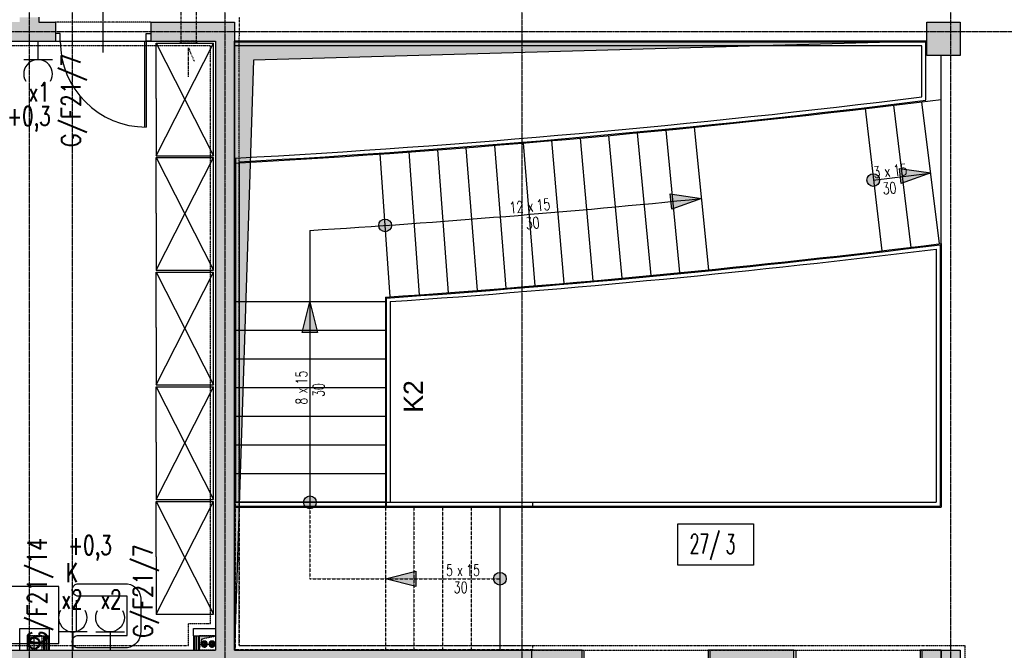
# Model space of a CAD drawing. Extents: x -7228 to 74941, y -112898 to 85621.
# Tile 125 of 256: x 51763 to 52794, y -53009 to -52348. Entities that reach past the tile are written whole.
import ezdxf
from ezdxf.enums import TextEntityAlignment as Align

# ---------------------------------------------------------------- set-up
doc = ezdxf.new("R2010")
doc.units = 0
for name, pattern in [('CENTER', [2, 1.25, -0.25, 0.25, -0.25]), ('DASHDOT', [1, 0.5, -0.25, 0, -0.25]), ('DASHED', [0.75, 0.5, -0.25]), ('DASHED2', [0.375, 0.25, -0.125]), ('DIVIDE', [31.75, 12.7, -6.35, 0, -6.35, 0, -6.35])]:
    doc.linetypes.add(name, pattern=pattern)
doc.layers.get('0').update_dxf_attribs({"color": 101, "linetype": 'CONTINUOUS'})
for name, color, linetype in [('Drz---drzwi', 5, 'CONTINUOUS'), ('E35', 6, 'CONTINUOUS'), ('E50', 3, 'CONTINUOUS'), ('Ele-balustrada', 8, 'CONTINUOUS'), ('Ins-co', 2, 'CONTINUOUS'), ('Ins-kan', 54, 'CONTINUOUS'), ('Ins-went', 141, 'CONTINUOUS'), ('Mco-piony', 10, 'CONTINUOUS'), ('Opis-pom', 6, 'CONTINUOUS'), ('Opis-spadki', 61, 'CONTINUOUS'), ('Opis_pom_ramka', 6, 'CONTINUOUS'), ('Os-osie glowne', 1, 'CENTER'), ('Sc-beton', 7, 'CONTINUOUS'), ('Sc-beton-hatch', 86, 'CONTINUOUS'), ('Sc-cegla pustak-hatch', 8, 'CONTINUOUS'), ('Sc-gk', 120, 'CONTINUOUS'), ('Sc-nadproza kon', 5, 'DASHED2'), ('Sc-silikat', 61, 'CONTINUOUS'), ('Sch-opis', 51, 'CONTINUOUS'), ('Sch-widok', 12, 'CONTINUOUS'), ('Sch-widok-nad', 12, 'DASHED2'), ('Suf-widok', 8, 'CONTINUOUS'), ('W-idok', 8, 'CONTINUOUS'), ('W-otwor-strop', 1, 'CONTINUOUS'), ('Wyp-meble', 155, 'CONTINUOUS')]:
    doc.layers.add(name, color=color, linetype=linetype)
doc.styles.add('KA wymiar', font='romans.shx', dxfattribs={"width": 0.6})
doc.styles.add('ROMANS', font='romans', dxfattribs={"width": 0.85})
doc.styles.add('TYTUL2', font='ARIAL.TTF')
doc.linetypes.add('BATTING', pattern='A,0.0001,-0.1,[134,ltypeshp.shx,S=0.1,R=0,X=-0.1,Y=0],-0.2,[134,ltypeshp.shx,S=0.1,R=180,X=0.1,Y=0],-0.1', length=0.4001)

# ---------------------------------------------------------------- blocks, each defined once
blk = doc.blocks.new('_0630_DRZWI_90')
at = {"ltscale": 7}
for p, q in [((5, 8), (5, 98)), ((6.8, 8), (6.8, 98))]:
    blk.add_line(p, q, dxfattribs=at)
at = {"ltscale": 25}
for p, q in [((50, 19.7), (50, -28.9)), ((5, 8), (0, 8)), ((0, 8), (5, 8)), ((0, 0), (0, 8)), ((5, 0), (0, 0)), ((5, 0), (0, 0)), ((95, 8), (5, 8)), ((5, 8), (5, 0)), ((95, 8), (95, 0)), ((100, 8), (95, 8)), ((95, 0), (100, 0)), ((95, 0), (100, 0)), ((100, 0), (100, 8))]:
    blk.add_line(p, q, dxfattribs=at)
at = {"ltscale": 7}
blk.add_arc((5, 8), 90, 0, 90, dxfattribs=at)
blk = doc.blocks.new('ozn_schody-kółko_d14')
at = {"ltscale": 25}
h = blk.add_hatch(color=256, dxfattribs=at)
edge = h.paths.add_edge_path()
edge.add_arc((0, 0), 3.33, 0, 360)
at = {"ltscale": 7}
blk.add_circle((0, 0), 3.33, dxfattribs=at)
blk = doc.blocks.new('ozn_schody-strzałka8x16')
at = {"ltscale": 25}
blk.add_hatch(color=256, dxfattribs=at).paths.add_polyline_path([(0, 0), (-4, -16), (4, -16)])
blk.add_lwpolyline([(0, 0), (-4, -16), (4, -16)], close=True, dxfattribs=at)
blk = doc.blocks.new('ozn_opis-schodów1-rzut')
at = {"style": 'ROMANS', "width": 0.7}
blk.add_text('x', height=12, dxfattribs=at).set_placement((-3.3, 3))
at = {"ltscale": 25, "style": 'ROMANS', "width": 0.7}
blk.add_attdef('Ilość', text='', height=12, dxfattribs=at).set_placement((-7.7, 3), align=Align.RIGHT)
blk.add_attdef('Wysokość', (6.2, 3), '', height=12, dxfattribs=at)
blk.add_attdef('Długość', text='', height=12, dxfattribs=at).set_placement((0.4, -15), align=Align.CENTER)
blk = doc.blocks.new('_skjdkgjfklhjgflj')
at = {"layer": 'W-idok'}
for p, q in [((-134, 0), (-132, 0)), ((-132, 0), (-132, -13)), ((0, 0), (-2, 0)), ((-2, 0), (-2, -13)), ((-356, 0), (-354, 0)), ((-354, 0), (-354, -13)), ((-222, 0), (-224, 0)), ((-224, 0), (-224, -13))]:
    blk.add_line(p, q, dxfattribs=at)
blk = doc.blocks.new('_opis_pom_metka')
at = {"layer": 'Opis_pom_ramka'}
blk.add_lwpolyline([(-33.13, 0), (32.87, 0), (32.87, -36), (-33.13, -36)], close=True, dxfattribs=at)
at = {"style": 'KA wymiar', "width": 0.6}
blk.add_attdef('KO/', text='', height=16.8, dxfattribs=at).set_placement((3.45, -25.87), align=Align.RIGHT)
blk.add_attdef('NR', (3.8, -26.16), '', height=16.8, dxfattribs=at)
blk = doc.blocks.new('sza016_r')
for p, q in [((60, 60), (0, 60)), ((0, 60), (118, 0)), ((118, 60), (0, 0)), ((0, 60), (0, 0)), ((60, 60), (118, 60)), ((118, 60), (118, 0)), ((0, 0), (118, 0))]:
    blk.add_line(p, q)
blk = doc.blocks.new('A$C59F8734F')
at = {"layer": 'Wyp-meble'}
blk.add_lwpolyline([(946, 3552), (1006, 3552), (1006, 3612), (946, 3612)], close=True, dxfattribs=at)
at = {"layer": 'Wyp-meble', "elevation": -2}
blk.add_lwpolyline([(1077.6, 3601.8), (1025.2, 3601.8, -0.814277), (1025.2, 3614.6), (1077.8, 3614.6, -0.403655), (1091.8, 3596.5), (1091.8, 3565, -0.380123), (1077.8, 3547.5), (1025.2, 3547.5, -0.804356), (1025.2, 3560.6), (1077.5, 3560.6)], format="xyb", close=True, dxfattribs=at)
blk.add_lwpolyline([(1024.3, 3597.6), (1024.3, 3565.1)], dxfattribs=at)
at = {"layer": 'Wyp-meble', "rotation": 90}
for p in [(1168, 4063), (1168, 3943), (1168, 3823), (1168, 3703), (1168, 3583)]:
    blk.add_blockref('sza016_r', p, dxfattribs=at)
blk = doc.blocks.new('g2')
at = {"layer": 'E35'}
blk.add_line((15, 19.3), (-15, 19.3), dxfattribs=at)
blk.add_arc((0, 34.3), 15, 150, 30, dxfattribs=at)
at = {"layer": 'E50'}
blk.add_line((0, 19.3), (0, 0), dxfattribs=at)

msp = doc.modelspace()

# ---------------------------------------------------------------- hatches: boundary and pattern name
at = {"layer": 'Sc-beton-hatch'}
h = msp.add_hatch(dxfattribs=at)
h.set_pattern_fill('ANSI33', color=256, style=0)
h.paths.add_polyline_path([(51487.547, -51608.711), (51427.547, -51608.711), (51427.547, -51668.711), (51447.547, -51668.711), (51447.547, -51628.711), (51487.547, -51628.711)])
h.paths.add_polyline_path([(51822.547, -51608.711), (51722.547, -51608.711), (51722.547, -51628.711), (51762.547, -51628.711), (51762.547, -52190.711), (51782.547, -52190.711), (51782.547, -52038.711), (52169.547, -52038.711), (52169.547, -52018.711), (51782.547, -52018.711), (51782.547, -51628.711), (51822.547, -51628.711)])
h.paths.add_polyline_path([(51447.547, -51939.711), (51427.547, -51939.711), (51427.547, -52039.711), (51447.547, -52039.711)])
h.paths.add_polyline_path([(52347.547, -51608.711), (52268.547, -51608.711), (52268.547, -51628.711), (52347.547, -51628.711)])
h.paths.add_polyline_path([(52787.547, -51608.711), (52687.547, -51608.711), (52687.547, -51628.711), (52727.547, -51628.711), (52727.547, -51827.711), (52747.547, -51827.711), (52747.547, -51628.711), (52787.547, -51628.711)])
h.paths.add_polyline_path([(52807.547, -52018.711), (52747.547, -52018.711), (52747.547, -51927.711), (52727.547, -51927.711), (52727.547, -52018.711), (52599.485, -52018.711), (52599.485, -52038.711), (52807.547, -52038.711)])
h.paths.add_polyline_path([(52499.485, -52018.711), (52269.547, -52018.711), (52269.547, -52038.711), (52499.485, -52038.711)])
h.paths.add_polyline_path([(52747.547, -52350.711), (52712.547, -52350.711), (52712.547, -52385.711), (52747.547, -52385.711)])
h.paths.add_polyline_path([(53417.547, -51508.711), (53397.547, -51508.711), (53397.547, -51608.711), (53347.547, -51608.711), (53347.547, -51628.711), (53397.547, -51628.711), (53397.547, -52018.711), (52907.547, -52018.711), (52907.547, -52038.711), (53397.547, -52038.711), (53397.547, -52438.711), (53417.547, -52438.711)])
h.paths.add_polyline_path([(53439.547, -51508.711), (53419.547, -51508.711), (53419.547, -52278.711), (53439.547, -52278.711)])
h.paths.add_polyline_path([(53417.547, -52708.711), (53397.547, -52708.711), (53397.547, -52778.711), (53417.547, -52778.711)])
h.paths.add_polyline_path([(53417.547, -52858.711), (53397.547, -52858.711), (53397.547, -53008.711), (52967.547, -53008.711), (52967.547, -53028.711), (53397.547, -53028.711), (53397.547, -53068.711), (53417.547, -53068.711)])
h.paths.add_polyline_path([(53417.547, -53168.711), (53397.547, -53168.711), (53397.547, -53208.711), (53417.547, -53208.711)])
h.paths.add_polyline_path([(53417.547, -53308.711), (53397.547, -53308.711), (53397.547, -53573.711), (53417.547, -53573.711)])
h.paths.add_polyline_path([(52747.547, -53008.711), (52727.547, -53008.711), (52727.547, -53028.711), (52727.547, -53323.711), (52707.547, -53323.711), (52707.547, -53343.711), (52747.547, -53343.711)])
h.paths.add_polyline_path([(52727.547, -53008.711), (52707.547, -53008.711), (52707.547, -53028.711), (52727.547, -53028.711)], flags=16)
h.paths.add_polyline_path([(52573.547, -53323.711), (52520.547, -53323.711), (52520.547, -53028.711), (52505.547, -53028.711), (52505.547, -53323.711), (52485.547, -53323.711), (52485.547, -53343.711), (52573.547, -53343.711)])
h.paths.add_polyline_path([(52573.547, -53008.711), (52485.547, -53008.711), (52485.547, -53028.711), (52573.547, -53028.711)])
h.paths.add_polyline_path([(52351.547, -53008.711), (52298.547, -53008.711), (52298.547, -53028.711), (52351.547, -53028.711)], flags=17)
h.paths.add_polyline_path([(52298.547, -53008.711), (51987.547, -53008.711), (51987.547, -52350.711), (51900.047, -52350.711), (51900.047, -52370.711), (51967.547, -52370.711), (51967.547, -53008.711), (51447.547, -53008.711), (51447.547, -52968.711), (51427.547, -52968.711), (51427.547, -53068.711), (51447.547, -53068.711), (51447.547, -53028.711), (51967.547, -53028.711), (51967.547, -53538.711), (51987.547, -53538.711), (51987.547, -53028.711), (52278.547, -53028.711), (52278.547, -53343.711), (52298.547, -53343.711), (52351.547, -53343.711), (52351.547, -53323.711), (52298.547, -53323.711)])
h.paths.add_polyline_path([(51800.047, -52350.711), (51782.547, -52350.711), (51782.547, -52345.711), (51762.547, -52345.711), (51762.547, -52350.711), (51447.547, -52350.711), (51447.547, -52330.711), (51427.547, -52330.711), (51427.547, -52568.711), (51447.547, -52568.711), (51447.547, -52370.711), (51800.047, -52370.711)])
h.paths.add_polyline_path([(51447.547, -52718.711), (51427.547, -52718.711), (51427.547, -52818.711), (51447.547, -52818.711)])
h.paths.add_polyline_path([(51447.547, -53218.711), (51427.547, -53218.711), (51427.547, -53415.711), (51447.547, -53415.711)], flags=17)
h.paths.add_polyline_path([(51447.547, -53505.711), (51427.547, -53505.711), (51427.547, -53548.711), (51447.547, -53548.711)])
h.paths.add_polyline_path([(52024.547, -53758.711), (51447.547, -53758.711), (51447.547, -53698.711), (51427.547, -53698.711), (51427.547, -53778.711), (52024.547, -53778.711)])
h.paths.add_polyline_path([(52787.547, -53758.711), (52174.547, -53758.711), (52174.547, -53778.711), (52727.547, -53778.711), (52727.547, -54010.711), (52747.547, -54010.711), (52747.547, -53778.711), (52787.547, -53778.711)])
h.paths.add_polyline_path([(53025.547, -53758.711), (52922.547, -53758.711), (52922.547, -53778.711), (53025.547, -53778.711)])
h.paths.add_polyline_path([(53244.547, -53758.711), (53150.547, -53758.711), (53150.547, -53778.711), (53244.547, -53778.711)])
h.paths.add_polyline_path([(53417.547, -53723.711), (53397.547, -53723.711), (53397.547, -53758.711), (53349.547, -53758.711), (53349.547, -53778.711), (53397.547, -53778.711), (53397.547, -54383.711), (53417.547, -54383.711)])
h.paths.add_polyline_path([(52747.547, -54110.711), (52727.547, -54110.711), (52727.547, -54305.711), (52747.547, -54305.711)])
h.paths.add_polyline_path([(52747.547, -54405.711), (52727.547, -54405.711), (52727.547, -54508.711), (52314.153, -54508.711, -0.15510336), (52317.392, -54518.903, -0.14834739), (52314.417, -54528.711), (52727.547, -54528.711), (52727.547, -54588.711), (52747.547, -54588.711)])
h.paths.add_polyline_path([(52314.153, -54508.711), (52312.287, -54508.711), (52312.287, -54528.711), (52314.417, -54528.711, 0.14834739), (52317.392, -54518.903, 0.15510336)])
h.paths.add_polyline_path([(52287.287, -54508.711), (52285.327, -54508.711, 0.15510336), (52282.087, -54518.903, 0.14834739), (52285.062, -54528.711), (52287.287, -54528.711)])
h.paths.add_polyline_path([(52285.327, -54508.711), (52218.547, -54508.711), (52218.547, -54528.711), (52285.062, -54528.711, -0.14834739), (52282.087, -54518.903, -0.15510336)])
h.paths.add_polyline_path([(51997.547, -54508.711), (51987.547, -54508.711), (51947.547, -54508.711), (51947.547, -54533.711), (51987.547, -54533.711), (51997.547, -54533.711)])
h.paths.add_polyline_path([(51507.547, -54508.711), (51427.547, -54508.711), (51427.547, -54528.711), (51507.547, -54528.711)])
h.paths.add_polyline_path([(51547.547, -55013.711), (51527.547, -55013.711), (51527.547, -55046.711), (51547.547, -55046.711)])
h.paths.add_polyline_path([(52790.547, -55158.711), (52747.547, -55158.711), (52747.547, -55068.711), (52727.547, -55068.711), (52727.547, -55158.711), (51547.547, -55158.711), (51547.547, -55143.711), (51527.547, -55143.711), (51527.547, -55158.711), (51287.547, -55158.711), (51287.547, -55183.711), (52790.547, -55183.711)])
h.paths.add_polyline_path([(51237.547, -55158.711), (51187.547, -55158.711), (51187.547, -55183.711), (51237.547, -55183.711)])
h.paths.add_polyline_path([(51137.547, -55158.711), (51087.547, -55158.711), (51087.547, -55183.711), (51137.547, -55183.711)])
h.paths.add_polyline_path([(51037.547, -55158.711), (50987.547, -55158.711), (50987.547, -55183.711), (51037.547, -55183.711)])
h.paths.add_polyline_path([(50937.547, -55158.711), (50897.547, -55158.711), (50897.547, -56065.711), (50997.547, -56065.711), (50997.547, -56080.711), (51017.547, -56080.711), (51017.547, -56045.711), (50917.547, -56045.711), (50917.547, -55183.711), (50937.547, -55183.711)])
h.paths.add_polyline_path([(51602.547, -56198.711), (51017.547, -56198.711), (51017.547, -56180.711), (50997.547, -56180.711), (50997.547, -56198.711), (50797.547, -56198.711), (50797.547, -56553.711), (51527.547, -56553.711), (51527.547, -56593.711), (51547.547, -56593.711), (51547.547, -56553.711), (51599.547, -56553.711), (51599.547, -56533.711), (51547.547, -56533.711), (51547.547, -56378.711), (51527.547, -56378.711), (51527.547, -56533.711), (50817.547, -56533.711), (50817.547, -56218.711), (51527.547, -56218.711), (51527.547, -56228.711), (51547.547, -56228.711), (51547.547, -56218.711), (51602.547, -56218.711)])
h.paths.add_polyline_path([(52327.547, -56533.711), (51827.547, -56533.711), (51827.547, -56445.711), (51807.547, -56445.711), (51807.547, -56533.711), (51754.547, -56533.711), (51754.547, -56553.711), (51807.547, -56553.711), (51807.547, -56593.711), (51827.547, -56593.711), (51827.547, -56553.711), (52327.547, -56553.711)])
h.paths.add_polyline_path([(52507.547, -56198.711), (51752.547, -56198.711), (51752.547, -56218.711), (52507.547, -56218.711)])
h.paths.add_polyline_path([(52794.547, -56533.711), (52747.547, -56533.711), (52747.547, -56419.211), (52727.547, -56419.211), (52727.547, -56533.711), (52607.547, -56533.711), (52607.547, -56553.711), (52794.547, -56553.711)])
h.paths.add_polyline_path([(52819.547, -56528.711), (52794.547, -56528.711), (52794.547, -56553.711), (52819.547, -56553.711)])
h.paths.add_polyline_path([(52747.547, -55693.711), (52727.547, -55693.711), (52727.547, -56289.211), (52747.547, -56289.211)])
h.paths.add_polyline_path([(52970.047, -56528.711), (52945.047, -56528.711), (52945.047, -56553.711), (52970.047, -56553.711)])
h.paths.add_polyline_path([(53120.047, -56528.711), (53095.047, -56528.711), (53095.047, -56553.711), (53120.047, -56553.711)])
h.paths.add_polyline_path([(53270.047, -56528.711), (53245.047, -56528.711), (53245.047, -56553.711), (53270.047, -56553.711)])
h.paths.add_polyline_path([(53382.547, -56533.711), (53337.547, -56533.711), (53337.547, -56553.711), (53382.547, -56553.711)])
h.paths.add_polyline_path([(53417.547, -56518.711), (53382.547, -56518.711), (53382.547, -56553.711), (53417.547, -56553.711)])
h.paths.add_polyline_path([(53417.547, -56456.711), (53397.547, -56456.711), (53397.547, -56518.711), (53417.547, -56518.711)])
h.paths.add_polyline_path([(53417.547, -56381.211), (53392.547, -56381.211), (53392.547, -56406.211), (53417.547, -56406.211)])
h.paths.add_polyline_path([(53417.547, -56231.211), (53392.547, -56231.211), (53392.547, -56256.211), (53417.547, -56256.211)])
h.paths.add_polyline_path([(53417.547, -56081.211), (53392.547, -56081.211), (53392.547, -56106.211), (53417.547, -56106.211)])
h.paths.add_polyline_path([(53417.547, -55931.211), (53392.547, -55931.211), (53392.547, -55956.211), (53417.547, -55956.211)])
h.paths.add_polyline_path([(53417.547, -55806.211), (53397.547, -55806.211), (53397.547, -55826.211), (53417.547, -55826.211)])
h.paths.add_polyline_path([(53417.547, -55781.211), (53392.547, -55781.211), (53392.547, -55806.211), (53417.547, -55806.211)])
h.paths.add_polyline_path([(53417.547, -55598.711), (53397.547, -55598.711), (53397.547, -55781.211), (53417.547, -55781.211)])
h.paths.add_polyline_path([(53417.547, -55398.711), (53382.547, -55398.711), (53382.547, -55363.711), (53362.547, -55363.711), (53362.547, -55418.711), (53397.547, -55418.711), (53397.547, -55448.711), (53417.547, -55448.711)])
h.paths.add_polyline_path([(53382.547, -55103.211), (53362.547, -55103.211), (53362.547, -55158.711), (52925.547, -55158.711), (52925.547, -55183.711), (53362.547, -55183.711), (53362.547, -55213.711), (53382.547, -55213.711), (53382.547, -55183.711)])
h.paths.add_polyline_path([(52747.547, -54693.711), (52727.547, -54693.711), (52727.547, -54918.711), (52747.547, -54918.711)])
h.paths.add_polyline_path([(53382.547, -54696.711), (53417.547, -54696.711), (53417.547, -54653.711), (53397.547, -54653.711), (53397.547, -54676.711), (53362.547, -54676.711), (53362.547, -54983.211), (53382.547, -54983.211)])
h.paths.add_polyline_path([(53417.547, -54483.711), (53397.547, -54483.711), (53397.547, -54553.711), (53417.547, -54553.711)])
at = {"layer": 'Sc-cegla pustak-hatch'}
h = msp.add_hatch(dxfattribs=at)
h.set_pattern_fill('ANSI32', color=256, scale=0.5, angle=90, style=0)
h.paths.add_polyline_path([(51447.547, -52310.711), (51427.547, -52310.711), (51427.547, -52330.711), (51447.547, -52330.711)])
h.paths.add_polyline_path([(52347.547, -51628.711), (52329.547, -51628.711), (52329.547, -51827.711), (52347.547, -51827.711)])
h.paths.add_polyline_path([(52472.547, -51947.711), (52347.547, -51947.711), (52347.547, -51927.711), (52329.547, -51927.711), (52329.547, -52018.711), (52347.547, -52018.711), (52347.547, -51965.711), (52454.547, -51965.711), (52454.547, -52018.711), (52472.547, -52018.711)])
h.paths.add_polyline_path([(53066.547, -52038.711), (53048.547, -52038.711), (53048.547, -52090.711), (52985.547, -52090.711), (52985.547, -52038.711), (52967.547, -52038.711), (52967.547, -52113.711), (52985.547, -52113.711), (52985.547, -52108.711), (53066.547, -52108.711)])
h.paths.add_polyline_path([(52985.547, -52213.711), (52967.547, -52213.711), (52967.547, -52888.711), (52985.547, -52888.711), (52985.547, -52758.711), (53397.547, -52758.711), (53397.547, -52740.711), (52985.547, -52740.711)])
h.paths.add_polyline_path([(52985.547, -53028.711), (52967.547, -53028.711), (52967.547, -53108.711), (52985.547, -53108.711)])
h.paths.add_polyline_path([(52985.547, -52988.711), (52967.547, -52988.711), (52967.547, -53008.711), (52985.547, -53008.711)])
h.paths.add_polyline_path([(52985.547, -53208.711), (52967.547, -53208.711), (52967.547, -53538.711), (52985.547, -53538.711), (52985.547, -53511.711), (53067.547, -53511.711), (53067.547, -53519.711), (53059.547, -53519.711), (53059.547, -53538.711), (53397.547, -53538.711), (53397.547, -53520.711), (53077.547, -53520.711), (53077.547, -53493.711), (52985.547, -53493.711)])
h.paths.add_polyline_path([(52296.547, -53510.711), (52278.547, -53510.711), (52278.547, -53520.711), (52095.547, -53520.711), (52095.547, -53252.711), (52077.547, -53252.711), (52077.547, -53520.711), (51987.547, -53520.711), (51987.547, -53538.711), (52278.547, -53538.711), (52278.547, -53581.211), (52296.547, -53581.211)])
h.paths.add_polyline_path([(52296.547, -53343.711), (52278.547, -53343.711), (52278.547, -53410.711), (52296.547, -53410.711)])
h.paths.add_polyline_path([(51967.547, -53520.711), (51942.547, -53520.711), (51942.547, -53538.711), (51967.547, -53538.711)])
h.paths.add_polyline_path([(51842.547, -53520.711), (51447.547, -53520.711), (51447.547, -53538.711), (51842.547, -53538.711)])
h.paths.add_polyline_path([(51445.547, -53778.711), (51427.547, -53778.711), (51427.547, -53898.711), (51445.547, -53898.711)])
h.paths.add_polyline_path([(51445.547, -54048.711), (51427.547, -54048.711), (51427.547, -54113.711), (51445.547, -54113.711)])
h.paths.add_polyline_path([(51445.547, -54263.711), (51427.547, -54263.711), (51427.547, -54328.711), (51445.547, -54328.711)])
h.paths.add_polyline_path([(51445.547, -54478.711), (51427.547, -54478.711), (51427.547, -54508.711), (51445.547, -54508.711)])
h.paths.add_polyline_path([(51445.547, -54528.711), (51427.547, -54528.711), (51427.547, -54543.711), (51445.547, -54543.711)])
h.paths.add_polyline_path([(51445.547, -54693.711), (51427.547, -54693.711), (51427.547, -54758.711), (51445.547, -54758.711)])
h.paths.add_polyline_path([(51445.547, -54908.711), (51427.547, -54908.711), (51427.547, -55031.711), (51527.547, -55031.711), (51527.547, -55013.711), (51445.547, -55013.711)])
h.paths.add_polyline_path([(52352.547, -54886.711), (52296.547, -54886.711), (52296.547, -54536.264, -0.20267676), (52285.062, -54528.711), (52278.547, -54528.711), (52278.547, -54904.711), (52352.547, -54904.711)])
h.paths.add_polyline_path([(52727.547, -54886.711), (52527.547, -54886.711), (52527.547, -54528.711), (52509.547, -54528.711), (52509.547, -54886.711), (52452.547, -54886.711), (52452.547, -54904.711), (52727.547, -54904.711)])
h.paths.add_polyline_path([(52727.547, -54210.711), (52369.547, -54210.711), (52369.547, -54127.711), (52296.547, -54127.711), (52296.547, -53778.711), (52278.547, -53778.711), (52278.547, -54508.711), (52285.327, -54508.711, -0.19581065), (52296.547, -54501.541), (52296.547, -54145.711), (52351.547, -54145.711), (52351.547, -54508.711), (52369.547, -54508.711), (52369.547, -54228.711), (52727.547, -54228.711)])
h.paths.add_polyline_path([(52296.547, -54501.541, 0.15144843), (52287.287, -54506.391), (52296.547, -54506.391)], flags=17)
h.paths.add_polyline_path([(52296.547, -54506.391), (52287.287, -54506.391), (52287.287, -54508.711), (52296.547, -54508.711)], flags=17)
h.paths.add_polyline_path([(52507.547, -55183.711), (52489.547, -55183.711), (52489.547, -55213.711), (52507.547, -55213.711)])
h.paths.add_polyline_path([(52507.547, -55363.711), (52489.547, -55363.711), (52489.547, -56198.711), (52507.547, -56198.711)])
h.paths.add_polyline_path([(52790.547, -55693.711), (52747.547, -55693.711), (52747.547, -55711.711), (52790.547, -55711.711)])
h.paths.add_polyline_path([(53197.547, -55693.711), (52985.547, -55693.711), (52967.547, -55693.711), (52940.547, -55693.711), (52940.547, -55711.711), (53197.547, -55711.711)])
h.paths.add_polyline_path([(52985.547, -55418.711), (53207.547, -55418.711), (53207.547, -55400.711), (52967.547, -55400.711), (52967.547, -55693.711), (52985.547, -55693.711)])
h.paths.add_polyline_path([(53362.547, -55400.711), (53307.547, -55400.711), (53307.547, -55418.711), (53362.547, -55418.711)])
h.paths.add_polyline_path([(52985.547, -55018.711), (52967.547, -55018.711), (52967.547, -55158.711), (52985.547, -55158.711)])
h.paths.add_polyline_path([(52985.547, -54694.711), (53362.547, -54694.711), (53362.547, -54676.711), (52985.547, -54676.711), (52985.547, -54405.711), (52967.547, -54405.711), (52967.547, -54918.711), (52985.547, -54918.711)])
h.paths.add_polyline_path([(53397.547, -54210.711), (53012.547, -54210.711), (53012.547, -54118.711), (52985.547, -54118.711), (52985.547, -54096.711), (52967.547, -54096.711), (52967.547, -54136.711), (52994.547, -54136.711), (52994.547, -54210.711), (52967.547, -54210.711), (52967.547, -54305.711), (52985.547, -54305.711), (52985.547, -54228.711), (53397.547, -54228.711)])
h.paths.add_polyline_path([(52985.547, -53778.711), (52967.547, -53778.711), (52967.547, -54006.711), (52985.547, -54006.711)])
h.paths.add_polyline_path([(52296.547, -53716.211), (52278.547, -53716.211), (52278.547, -53758.711), (52296.547, -53758.711)])
at = {"layer": 'W-otwor-strop'}
msp.add_hatch(color=256, dxfattribs=at).paths.add_polyline_path([(52712.547, -52370.711), (51987.547, -52370.711), (51987.547, -53008.711), (52007.547, -52390.711)])
at = {"layer": 'W-otwor-strop', "linetype": 'DASHDOT', "ltscale": 0.5}
for points in [[(51785.611, -52993.711), (51770.611, -52993.711), (51770.611, -53008.711), (51772.611, -52995.711)], [(51967.547, -52993.711), (51950.547, -52993.711), (51950.547, -53008.711), (51953.547, -52996.711)]]:
    msp.add_hatch(color=256, dxfattribs=at).paths.add_polyline_path(points)

# ---------------------------------------------------------------- linework, layer by layer
at = {"layer": 'Ele-balustrada'}
for points in [[(52711.547, -52371.711), (51987.547, -52371.711)], [(52707.547, -52375.711), (51987.547, -52375.711)], [(52707.547, -52429.087), (52707.547, -52375.711)], [(52711.547, -52432.621), (52711.547, -52371.711)], [(51988.547, -52493.249), (51988.547, -52853.711)], [(51992.547, -52497.036), (51992.547, -52853.711)], [(52726.547, -52583.926), (52726.547, -52857.711)], [(52722.547, -52588.451), (52722.547, -52853.711)], [(52146.547, -52639.782), (52146.547, -52857.711)], [(52150.547, -52643.515), (52150.547, -52853.711)], [(51987.547, -52853.711), (52299.547, -52853.711)], [(51987.547, -52857.711), (52299.547, -52857.711)], [(52299.547, -52853.711), (52299.547, -52857.711)], [(52299.547, -52853.711), (52722.547, -52853.711)], [(52299.547, -52857.711), (52726.547, -52857.711)]]:
    msp.add_lwpolyline(points, dxfattribs=at)
at = {"layer": 'Ele-balustrada', "linetype": 'DASHED', "ltscale": 0.5}
for points in [[(51988.547, -53007.711), (51988.547, -52853.711)], [(51992.547, -52853.711), (51992.547, -53003.711)], [(51992.547, -53003.711), (52299.547, -53003.711)], [(52299.547, -53003.711), (52299.547, -53007.711)], [(51988.547, -53007.711), (52299.547, -53007.711)]]:
    msp.add_lwpolyline(points, dxfattribs=at)
at = {"layer": 'Ele-balustrada'}
for radius, start, end in [(10519.463, 273.13323, 277.0657016), (10523.463, 273.153849, 277.0849476), (10675.463, 273.9369975, 277.0646786), (10679.463, 273.9570318, 277.0403953)]:
    msp.add_arc((51413.575, -41989.511), radius, start, end, dxfattribs=at)
at = {"layer": 'Ins-co'}
for p, q in [((51952.269, -53002.206, 0), (51959.899, -53002.206, 0)), ((51956.084, -52998.391, 0), (51956.084, -53006.021, 0)), ((51960.069, -53002.206, 0), (51967.699, -53002.206, 0)), ((51963.884, -52998.391, 0), (51963.884, -53006.021, 0))]:
    msp.add_line(p, q, dxfattribs=at)
at = {"layer": 'Ins-co', "extrusion": (-9.56682e-14, -1.11852e-20, -1)}
for centre, major_axis, start_param, end_param in [((51956.084, -53002.206, 0), (-2.242, 2.242), 0.78542175, 7.06860705), ((51956.084, -53002.206, 0), (1.584, 1.584), -0.78537458, 5.49781073), ((51956.084, -53002.206, 0), (1.287, 1.287), -0.78537458, 5.49781073), ((51963.884, -53002.206, 0), (-2.242, 2.242), 0.78542175, 7.06860705), ((51963.884, -53002.206, 0), (1.584, 1.584), -0.78537458, 5.49781073), ((51963.884, -53002.206, 0), (1.287, 1.287), -0.78537458, 5.49781073)]:
    msp.add_ellipse(centre, major_axis=major_axis, ratio=1, start_param=start_param, end_param=end_param, dxfattribs=at)
at = {"layer": 'Ins-kan', "linetype": 'Continuous', "ltscale": 0.3}
for p, q in [((51777.616, -53007.617), (51777.616, -52995.017)), ((51783.916, -53001.317), (51771.316, -53001.317))]:
    msp.add_line(p, q, dxfattribs=at)
for radius in [6.3, 5.5]:
    msp.add_circle((51777.616, -53001.317), radius, dxfattribs=at)
at = {"layer": 'Ins-went', "linetype": 'DASHED', "ltscale": 2}
for p, q in [((51931.285, -52135.189), (51931.285, -52370.689)), ((51947.285, -52135.189), (51947.285, -52370.689)), ((51949.035, -52372.689), (51929.535, -52372.689)), ((51931.285, -52370.689), (51947.285, -52370.689)), ((51931.285, -52370.689), (51931.285, -52372.689)), ((51947.285, -52370.689), (51931.285, -52370.689)), ((51947.285, -52370.689), (51947.285, -52372.689))]:
    msp.add_line(p, q, dxfattribs=at)
msp.add_lwpolyline([(51939.285, -52407.927), (51939.285, -52377.689), (51945.307, -52391.703)], dxfattribs=at)
at = {"layer": 'Mco-piony', "linetype": 'DASHED', "ltscale": 0.5}
msp.add_line((51973.113, -52999.505, 0), (51973.113, -52999.505, 0), dxfattribs=at)
at = {"layer": 'Opis-spadki'}
for points in [[(52656.626, -52516.174), (52716.17, -52508.789)], [(52066.547, -52568.842), (52066.547, -52857.711)]]:
    msp.add_lwpolyline(points, dxfattribs=at)
at = {"layer": 'Opis-spadki', "linetype": 'DASHED', "ltscale": 0.5}
for points in [[(52066.547, -52857.711), (52066.547, -52933.711)], [(52066.547, -52933.711), (52265.547, -52933.711)]]:
    msp.add_lwpolyline(points, dxfattribs=at)
at = {"layer": 'Opis-spadki'}
msp.add_arc((51413.575, -41989.511), 10599.463, 273.5319004, 275.7556579, dxfattribs=at)
at = {"layer": 'Os-osie glowne'}
for points in [[(51772.547, -51086.711), (51772.547, -57133.711)], [(51817.547, -51086.711), (51817.547, -57063.711)], [(51977.547, -51086.711), (51977.547, -57063.711)], [(52288.547, -51086.711), (52288.547, -57063.711)], [(52737.547, -51086.711), (52737.547, -57063.711)], [(50525.547, -52360.711), (62792.547, -52360.711)]]:
    msp.add_lwpolyline(points, dxfattribs=at)
at = {"layer": 'Sc-beton'}
for points in [[(51782.547, -52345.711), (51782.547, -52350.711)], [(51782.547, -52350.711), (51800.047, -52350.711)], [(51800.047, -52350.711), (51800.047, -52370.711)], [(51900.047, -52350.711), (51987.547, -52350.711)], [(51900.047, -52350.711), (51900.047, -52370.711)], [(51987.547, -52350.711), (51987.547, -53008.711)], [(51447.547, -52370.711), (51800.047, -52370.711)], [(51900.047, -52370.711), (51967.547, -52370.711)], [(51967.547, -52370.711), (51967.547, -53008.711)], [(51447.547, -53008.711), (51967.547, -53008.711)], [(51987.547, -53008.711), (52298.547, -53008.711)], [(52727.547, -53008.711), (52747.547, -53008.711)], [(52727.547, -53008.711), (52727.547, -53323.711)], [(52747.547, -53008.711), (52747.547, -53343.711)]]:
    msp.add_lwpolyline(points, dxfattribs=at)
for points in [[(52712.547, -52350.711), (52747.547, -52350.711), (52747.547, -52385.711), (52712.547, -52385.711)], [(52351.547, -53008.711), (52298.547, -53008.711), (52298.547, -53028.711), (52351.547, -53028.711)], [(52485.547, -53028.711), (52573.547, -53028.711), (52573.547, -53008.711), (52485.547, -53008.711)], [(52727.547, -53008.711), (52707.547, -53008.711), (52707.547, -53028.711), (52727.547, -53028.711)]]:
    msp.add_lwpolyline(points, close=True, dxfattribs=at)
at = {"layer": 'Sc-gk'}
for p, q in [((51944.547, -52993.711), (51944.547, -53008.711)), ((51945.747, -52993.711), (51945.747, -53008.711)), ((51949.347, -52993.711), (51949.347, -53008.711)), ((51950.547, -52993.711), (51950.547, -53008.711))]:
    msp.add_line(p, q, dxfattribs=at)
at = {"layer": 'Sc-gk', "linetype": 'BATTING', "ltscale": 0.09}
msp.add_line((51947.547, -52993.711), (51947.547, -53008.711), dxfattribs=at)
at = {"layer": 'Sc-gk'}
for points in [[(51787.611, -52993.711), (51787.611, -53008.711)], [(51788.811, -52993.711), (51788.811, -53008.711)], [(51792.411, -52993.711), (51792.411, -53008.711)], [(51793.611, -52993.711), (51793.611, -53008.711)]]:
    msp.add_lwpolyline(points, dxfattribs=at)
at = {"layer": 'Sc-gk', "linetype": 'BATTING', "ltscale": 0.09}
msp.add_lwpolyline([(51790.611, -52993.711), (51790.611, -53008.711)], dxfattribs=at)
at = {"layer": 'Sc-nadproza kon', "linetype": 'DASHDOT', "ltscale": 0.5}
for points in [[(51900.047, -52350.711), (51800.047, -52350.711)], [(52298.547, -53008.711), (52727.547, -53008.711)]]:
    msp.add_lwpolyline(points, dxfattribs=at)
at = {"layer": 'Sc-silikat'}
for p, q in [((51762.611, -53008.711), (51762.611, -52985.711)), ((51762.611, -52985.711), (51793.611, -52985.711)), ((51793.611, -52985.711), (51793.611, -52993.711)), ((51944.547, -52993.711), (51944.547, -52985.711)), ((51944.547, -52985.711), (51967.547, -52985.711)), ((51770.611, -53008.711), (51770.611, -52993.711)), ((51770.611, -52993.711), (51793.611, -52993.711)), ((51944.547, -52993.711), (51967.547, -52993.711))]:
    msp.add_line(p, q, dxfattribs=at)
at = {"layer": 'Sch-widok'}
for points in [[(52712.547, -52370.711), (51987.547, -52370.711)], [(52727.547, -52431.628), (52727.547, -52385.711)], [(52677.817, -52437.765), (52695.836, -52586.679)], [(52726.059, -52582.979), (52707.595, -52434.119)], [(52648.029, -52441.327), (52665.623, -52590.291)], [(52379.418, -52469.562), (52393.184, -52618.929)], [(52409.296, -52466.766), (52423.488, -52616.093)], [(52439.169, -52463.884), (52453.786, -52613.17)], [(52469.035, -52460.917), (52484.078, -52610.16)], [(52259.846, -52479.895), (52271.908, -52629.409)], [(52289.748, -52477.44), (52302.236, -52626.919)], [(52319.644, -52474.899), (52332.558, -52624.342)], [(52349.534, -52472.274), (52362.874, -52621.679)], [(52150.536, -52638.504), (52140.18, -52488.862)], [(52170.105, -52486.748), (52180.888, -52636.36)], [(52200.025, -52484.549), (52211.234, -52634.13)], [(52229.938, -52482.265), (52241.574, -52631.813)], [(52727.547, -52582.794), (52727.547, -52858.711)], [(52145.547, -52643.711), (51987.547, -52643.711)], [(52145.547, -52638.848), (52145.547, -52858.711)], [(52145.547, -52673.711), (51987.547, -52673.711)], [(52145.547, -52703.711), (51987.547, -52703.711)], [(52145.547, -52733.711), (51987.547, -52733.711)], [(52145.547, -52763.711), (51987.547, -52763.711)], [(52145.547, -52793.711), (51987.547, -52793.711)], [(52145.547, -52823.711), (51987.547, -52823.711)], [(52145.547, -52853.711), (51987.547, -52853.711)], [(51987.547, -52858.711), (52265.547, -52858.711)], [(52265.547, -52858.711), (52727.547, -52858.711)]]:
    msp.add_lwpolyline(points, dxfattribs=at)
for radius, start, end in [(10524.463, 273.1262878, 277.1720543), (10674.463, 273.9319867, 277.0707525)]:
    msp.add_arc((51413.575, -41989.511), radius, start, end, dxfattribs=at)
at = {"layer": 'Sch-widok-nad'}
for points in [[(52145.547, -52858.711), (52145.547, -53008.711)], [(52175.547, -52858.711), (52175.547, -53008.711)], [(52205.547, -52858.711), (52205.547, -53008.711)], [(52235.547, -52858.711), (52235.547, -53008.711)], [(52265.547, -52858.711), (52265.547, -53008.711)]]:
    msp.add_lwpolyline(points, dxfattribs=at)
at = {"layer": 'Suf-widok', "linetype": 'DIVIDE', "ltscale": 0.02}
for p, q in [((51992.547, -52345.711), (51992.547, -52365.711)), ((51992.547, -53003.711), (52752.547, -53003.711)), ((52752.547, -53003.711), (52752.547, -53348.711))]:
    msp.add_line(p, q, dxfattribs=at)
msp.add_lwpolyline([(51992.547, -53003.711), (51992.547, -52365.711)], dxfattribs=at)
msp.add_lwpolyline([(51962.547, -52375.711), (51452.547, -52375.711), (51452.547, -53003.711), (51939.547, -53003.711), (51939.547, -52980.711), (51962.547, -52980.711)], close=True, dxfattribs=at)
at = {"layer": 'W-otwor-strop'}
for points in [[(52265.547, -52858.711), (52265.547, -53008.711), (51987.547, -53008.711), (51987.547, -52370.711)], [(52712.547, -52370.711), (52007.547, -52390.711), (51987.547, -53008.711)], [(51987.547, -52370.711), (52712.547, -52370.711)], [(52727.547, -52582.794), (52727.547, -52385.711)], [(52727.547, -52582.794), (52727.547, -52858.711)], [(52265.547, -52858.711), (52727.547, -52858.711)]]:
    msp.add_lwpolyline(points, dxfattribs=at)
at = {"layer": 'W-otwor-strop', "linetype": 'DASHDOT', "ltscale": 0.5}
for points in [[(51770.611, -52993.711), (51785.611, -52993.711), (51785.611, -53008.711), (51770.611, -53008.711)], [(51950.547, -52993.711), (51967.547, -52993.711), (51967.547, -53008.711), (51950.547, -53008.711)], [(51967.547, -52993.711), (51950.547, -52993.711), (51950.547, -53008.711), (51953.547, -52996.711)]]:
    msp.add_lwpolyline(points, close=True, dxfattribs=at)
msp.add_lwpolyline([(51785.611, -52993.711), (51770.611, -52993.711), (51770.611, -53008.711), (51772.611, -52995.711), (51785.611, -52993.711)], dxfattribs=at)

# ---------------------------------------------------------------- block references
msp.add_blockref('A$C59F8734F', (50797.547, -56553.711))
at = {"layer": 'Drz---drzwi', "rotation": 180}
msp.add_blockref('_0630_DRZWI_90', (51900.047, -52362.711), dxfattribs=at)
at = {"layer": 'E35', "rotation": 180}
msp.add_blockref('g2', (51781.86, -52370.711), dxfattribs=at)
at = {"layer": 'E35'}
msp.add_blockref('g2', (51818.194, -53008.711), dxfattribs=at)
at = {"layer": 'E35', "xscale": -1}
msp.add_blockref('g2', (51857.228, -53008.711), dxfattribs=at)
at = {"layer": 'Opis-pom'}
ref = msp.add_blockref('_opis_pom_metka', (52491.549, -52876.183), dxfattribs=dict(at, xscale=1.2, yscale=1.2, zscale=1.2))
ref.add_attrib('KO/', '27/', dxfattribs={"layer": '0', "height": 20.16, "style": 'KA wymiar', "width": 0.6}).set_placement((52496.372, -52907.225), align=Align.RIGHT)
ref.add_attrib('NR', '3', (52501.919, -52907.581), dxfattribs={"layer": '0', "height": 20.16, "style": 'KA wymiar', "width": 0.6})
at = {"layer": 'Sch-opis'}
for p, rotation, values in [((52672.358, -52515.745), 5.259121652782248, {'Ilość': '3', 'Wysokość': '15', 'Długość': '30'}), ((52298.513, -52552.238), 5.259121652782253, {'Ilość': '12', 'Wysokość': '15', 'Długość': '30'}), ((52066.757, -52736.515), 90, {'Ilość': '8', 'Wysokość': '15', 'Długość': '30'})]:
    msp.add_blockref('ozn_opis-schodów1-rzut', p, dxfattribs=dict(at, rotation=rotation)).add_auto_attribs(values)
at = {"layer": 'Sch-opis', "yscale": 2, "zscale": 2}
for name, p, xscale, rotation in [('ozn_schody-strzałka8x16', (52716.827, -52508.549), -2.000000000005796, 275.9959955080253), ('ozn_schody-kółko_d14', (52656.626, -52516.174), 2, 180), ('ozn_schody-strzałka8x16', (52476.539, -52535.367), -2.000000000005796, 275.9959955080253), ('ozn_schody-kółko_d14', (52145.358, -52563.683), 2, 180), ('ozn_schody-kółko_d14', (52066.547, -52853.711), 2, 180), ('ozn_schody-strzałka8x16', (52145.547, -52933.711), -2, 90), ('ozn_schody-kółko_d14', (52265.547, -52933.711), 2, 180)]:
    msp.add_blockref(name, p, dxfattribs=dict(at, xscale=xscale, rotation=rotation))
at = {"layer": 'Sch-opis', "xscale": -2, "yscale": 2, "zscale": 2}
msp.add_blockref('ozn_schody-strzałka8x16', (52066.547, -52643.711), dxfattribs=at)
at = {"layer": 'Sch-opis'}
msp.add_blockref('ozn_opis-schodów1-rzut', (52224.031, -52933.823), dxfattribs=at).add_auto_attribs({'Ilość': '5', 'Wysokość': '15', 'Długość': '30'})
at = {"layer": 'W-idok'}
msp.add_blockref('_skjdkgjfklhjgflj', (52707.547, -53008.711), dxfattribs=at)

# ---------------------------------------------------------------- texts
at = {"layer": 'E35', "style": 'ROMANS', "width": 0.8}
for s, p in [('G/F21/7', (51817.699, -52432.705)), ('G/F21/14', (51782.355, -52946.716)), ('G/F21/7', (51893.067, -52946.716))]:
    msp.add_text(s, height=20, rotation=90, dxfattribs=at).set_placement(p, align=Align.MIDDLE)
at = {"layer": 'E35', "style": 'ROMANS', "width": 0.7}
for s, p in [('x1', (51782.791, -52424.043)), ('+0,3', (51772.271, -52452.192)), ('+0,3', (51836.236, -52901.591)), ('K', (51817.262, -52927.495)), ('x2', (51817.262, -52955.378)), ('x2', (51858.16, -52955.378))]:
    msp.add_text(s, height=20, dxfattribs=at).set_placement(p, align=Align.MIDDLE)
at = {"layer": 'Sch-opis', "style": 'TYTUL2'}
msp.add_text('K2', height=20, rotation=90, dxfattribs=at).set_placement((52174.677, -52742.87), align=Align.MIDDLE)

doc.saveas('drawing.dxf')
